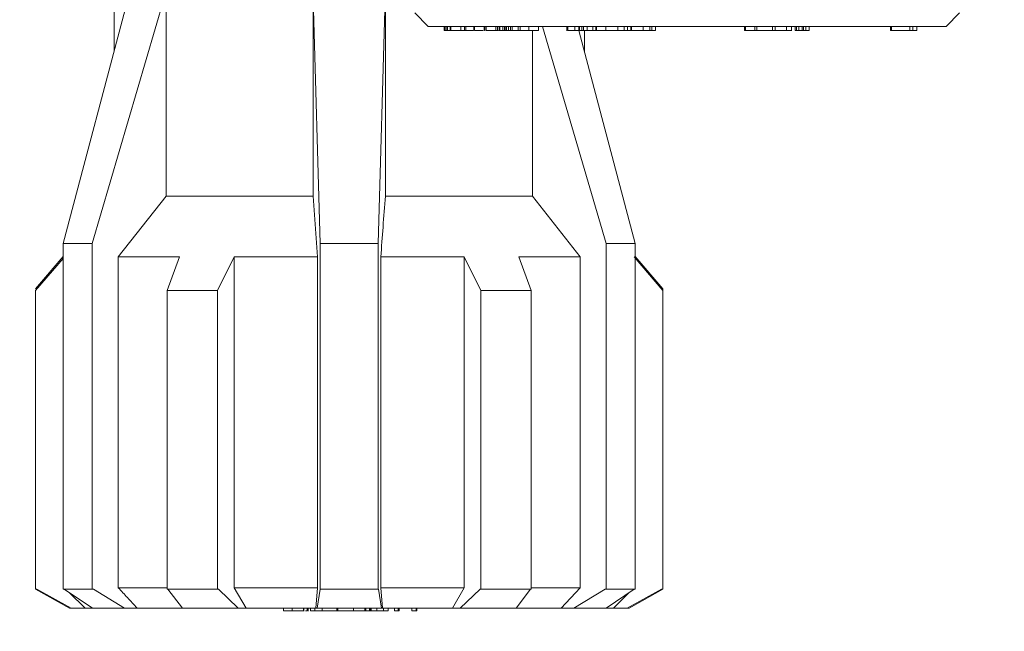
# Model space of a CAD drawing. Header units: millimetres. Extents: x -102560 to 77680, y 7163 to 33028.
# Tile 7 of 80: x -96073 to -95709, y 13626 to 13853. Entities that reach past the tile are written whole.
import ezdxf
from ezdxf import colors
from ezdxf.entities.mleader import LeaderData, LeaderLine
from ezdxf.math import Vec2, Vec3

# ---------------------------------------------------------------- set-up
doc = ezdxf.new("R2010")
doc.units = ezdxf.units.MM
for name, color, linetype, lineweight in [('RR_IWK_opisy', 7, 'Continuous', 0), ('RR_IWK_opisy_piony', 7, 'Continuous', 0), ('RR_IWK_urzadzenia', 7, 'Continuous', 13)]:
    doc.layers.add(name, color=color, linetype=linetype, lineweight=lineweight)
doc.styles.add('RR', font='GARA.TTF', dxfattribs={"height": 200})

# ---------------------------------------------------------------- blocks, each defined once
blk = doc.blocks.new('_None')

msp = doc.modelspace()

# ---------------------------------------------------------------- linework, layer by layer
at = {"layer": 'RR_IWK_urzadzenia', "color": 7, "linetype": 'Continuous', "lineweight": 13}
for p, q in [((-96032.33, 13861.98), (-96056.77, 13769.78)), ((-96018.98, 13861.98), (-96046.02, 13769.78)), ((-96037.94, 13862.28), (-96037.94, 13840.81)), ((-96018.7, 13787.28), (-96018.7, 13862.28)), ((-95964.32, 13787.28), (-95964.32, 13862.28)), ((-95964.29, 13861.98), (-95961.69, 13769.78)), ((-95937.59, 13861.98), (-95940.19, 13769.78)), ((-95937.56, 13787.28), (-95937.56, 13862.28)), ((-95926.69, 13855.11), (-95921.69, 13850.11)), ((-95730.19, 13850.11), (-95725.19, 13855.11)), ((-95730.19, 13850.11), (-95921.69, 13850.11)), ((-95915.84, 13848.61), (-95915.84, 13850.11)), ((-95915.84, 13848.61), (-95915.55, 13848.61)), ((-95915.55, 13848.61), (-95915.55, 13850.11)), ((-95915.55, 13848.61), (-95915.46, 13848.61)), ((-95915.46, 13848.61), (-95915.46, 13850.11)), ((-95915.46, 13848.61), (-95914.82, 13848.61)), ((-95914.82, 13848.61), (-95914.82, 13850.11)), ((-95914.82, 13848.61), (-95914.56, 13848.61)), ((-95914.56, 13848.61), (-95914.56, 13850.11)), ((-95914.56, 13848.61), (-95913.55, 13848.61)), ((-95913.55, 13848.61), (-95913.55, 13850.11)), ((-95913.55, 13848.61), (-95913.31, 13848.61)), ((-95913.31, 13848.61), (-95913.31, 13850.11)), ((-95913.31, 13848.61), (-95909.7, 13848.61)), ((-95909.7, 13848.61), (-95909.7, 13850.11)), ((-95909.7, 13848.61), (-95908.34, 13848.61)), ((-95908.34, 13848.61), (-95908.34, 13850.11)), ((-95908.34, 13848.61), (-95907.82, 13848.61)), ((-95907.82, 13848.61), (-95907.82, 13850.11)), ((-95907.82, 13848.61), (-95905.02, 13848.61)), ((-95904.85, 13850.11), (-95904.85, 13848.61)), ((-95904.56, 13848.61), (-95904.56, 13850.11)), ((-95900.96, 13848.61), (-95900.96, 13850.11)), ((-95900.77, 13850.11), (-95900.77, 13848.42)), ((-95900.24, 13848.61), (-95900.24, 13850.11)), ((-95896.69, 13848.61), (-95896.69, 13850.11)), ((-95896.69, 13848.61), (-95896.04, 13848.61)), ((-95896.04, 13848.61), (-95896.04, 13850.11)), ((-95896.04, 13848.61), (-95895.66, 13848.61)), ((-95895.51, 13850.11), (-95895.51, 13848.61)), ((-95895.24, 13848.61), (-95895.24, 13850.11)), ((-95894.17, 13848.61), (-95894.17, 13850.11)), ((-95894.17, 13848.61), (-95893.51, 13848.61)), ((-95893.51, 13848.61), (-95893.51, 13850.11)), ((-95893.4, 13848.61), (-95893.21, 13848.61)), ((-95893.23, 13848.42), (-95893.23, 13848.61)), ((-95893.21, 13848.61), (-95893.21, 13850.11)), ((-95893.21, 13848.61), (-95892.71, 13848.61)), ((-95892.71, 13848.61), (-95892.71, 13850.11)), ((-95892.71, 13848.61), (-95891.97, 13848.61)), ((-95891.97, 13848.61), (-95891.97, 13850.11)), ((-95891.97, 13848.61), (-95891.32, 13848.61)), ((-95891.32, 13850.11), (-95891.32, 13848.61)), ((-95890.61, 13848.61), (-95890.61, 13850.11)), ((-95890.42, 13848.61), (-95890.18, 13848.61)), ((-95888.4, 13850.11), (-95888.4, 13848.61)), ((-95887.72, 13848.61), (-95887.72, 13850.11)), ((-95884.45, 13848.61), (-95884.45, 13850.11)), ((-95884.45, 13848.61), (-95880.87, 13848.61)), ((-95883.18, 13787.28), (-95883.18, 13848.61)), ((-95880.87, 13848.61), (-95880.87, 13850.11)), ((-95879.42, 13850.11), (-95855.86, 13769.78)), ((-95870.42, 13850.11), (-95870.42, 13848.42)), ((-95870.08, 13848.61), (-95870.08, 13850.11)), ((-95867.44, 13848.61), (-95867.44, 13850.11)), ((-95867.44, 13848.61), (-95865.98, 13848.61)), ((-95866.01, 13848.61), (-95845.11, 13769.78)), ((-95865.98, 13848.61), (-95865.98, 13850.11)), ((-95865.98, 13848.61), (-95865.78, 13848.61)), ((-95865.78, 13848.61), (-95865.78, 13850.11)), ((-95864.9, 13848.61), (-95864.9, 13850.11)), ((-95864.27, 13848.61), (-95864.27, 13850.11)), ((-95864.27, 13848.61), (-95862.93, 13848.61)), ((-95863.94, 13840.81), (-95863.94, 13848.61)), ((-95862.93, 13848.61), (-95862.93, 13850.11)), ((-95862.93, 13848.61), (-95860.87, 13848.61)), ((-95860.87, 13848.61), (-95860.87, 13850.11)), ((-95860.87, 13848.61), (-95859.71, 13848.61)), ((-95859.71, 13848.61), (-95859.71, 13850.11)), ((-95859.71, 13848.61), (-95859.49, 13848.61)), ((-95859.49, 13848.61), (-95859.49, 13850.11)), ((-95859.49, 13848.61), (-95856.03, 13848.61)), ((-95856.23, 13848.61), (-95856.23, 13848.42)), ((-95856.03, 13848.61), (-95856.03, 13850.11)), ((-95851.62, 13848.61), (-95851.62, 13850.11)), ((-95851.62, 13848.61), (-95849.19, 13848.61)), ((-95849.19, 13848.61), (-95849.19, 13850.11)), ((-95849.19, 13848.61), (-95847.97, 13848.61)), ((-95847.97, 13848.61), (-95847.97, 13850.11)), ((-95847.97, 13848.61), (-95846.72, 13848.61)), ((-95846.72, 13848.61), (-95846.72, 13850.11)), ((-95846.55, 13850.11), (-95846.55, 13848.42)), ((-95846.49, 13848.61), (-95846.49, 13850.11)), ((-95842.26, 13848.61), (-95842.26, 13850.11)), ((-95842.26, 13848.61), (-95839.75, 13848.61)), ((-95839.75, 13848.61), (-95839.75, 13850.11)), ((-95839.75, 13848.61), (-95838.98, 13848.61)), ((-95838.98, 13848.61), (-95838.98, 13850.11)), ((-95838.98, 13848.61), (-95837.69, 13848.61)), ((-95837.69, 13848.61), (-95837.69, 13850.11)), ((-95804.71, 13848.61), (-95804.71, 13850.11)), ((-95804.71, 13848.61), (-95804.39, 13848.61)), ((-95804.39, 13848.61), (-95804.39, 13850.11)), ((-95800.94, 13848.61), (-95800.94, 13850.11)), ((-95800.94, 13848.61), (-95800.19, 13848.61)), ((-95800.19, 13848.61), (-95800.19, 13850.11)), ((-95800.19, 13848.61), (-95794.39, 13848.61)), ((-95794.39, 13848.61), (-95794.39, 13850.11)), ((-95794.39, 13848.61), (-95793.39, 13848.61)), ((-95793.39, 13848.61), (-95793.39, 13850.11)), ((-95793.36, 13848.61), (-95793.36, 13850.11)), ((-95789.25, 13848.61), (-95789.25, 13850.11)), ((-95787.29, 13848.42), (-95787.29, 13850.11)), ((-95786.03, 13848.61), (-95786.03, 13850.11)), ((-95786.03, 13848.61), (-95785.44, 13848.61)), ((-95785.44, 13848.61), (-95785.44, 13850.11)), ((-95785.44, 13848.61), (-95784.66, 13848.61)), ((-95784.66, 13848.61), (-95784.66, 13850.11)), ((-95784.66, 13848.61), (-95783.44, 13848.61)), ((-95783.44, 13848.61), (-95783.44, 13850.11)), ((-95783.44, 13848.61), (-95782.86, 13848.61)), ((-95782.86, 13848.61), (-95782.86, 13850.11)), ((-95782.86, 13848.61), (-95782.04, 13848.61)), ((-95782.04, 13848.61), (-95782.04, 13850.11)), ((-95782.04, 13848.61), (-95780.83, 13848.61)), ((-95780.83, 13848.61), (-95780.83, 13850.11)), ((-95750.71, 13848.61), (-95750.71, 13850.11)), ((-95750.71, 13848.61), (-95750.32, 13848.61)), ((-95750.32, 13848.61), (-95750.32, 13850.11)), ((-95750.32, 13848.61), (-95743.58, 13848.61)), ((-95743.58, 13848.61), (-95743.58, 13850.11)), ((-95743.58, 13848.61), (-95742.47, 13848.61)), ((-95742.47, 13848.61), (-95742.47, 13850.11)), ((-95741.04, 13848.61), (-95741.04, 13850.11)), ((-96036.34, 13764.78), (-96018.7, 13787.28)), ((-95964.32, 13787.28), (-96018.7, 13787.28)), ((-95962.62, 13764.78), (-95964.32, 13787.28)), ((-95883.18, 13787.28), (-95937.56, 13787.28)), ((-95865.54, 13764.78), (-95883.18, 13787.28)), ((-96056.77, 13769.78), (-96056.77, 13641.78)), ((-96046.02, 13769.78), (-96056.77, 13769.78)), ((-96046.02, 13769.78), (-96046.02, 13641.78)), ((-95961.69, 13769.78), (-95961.69, 13641.78)), ((-95940.19, 13769.78), (-95961.69, 13769.78)), ((-95940.19, 13769.78), (-95940.19, 13641.78)), ((-95855.86, 13769.78), (-95855.86, 13641.78)), ((-95845.11, 13769.78), (-95855.86, 13769.78)), ((-95845.11, 13769.78), (-95845.11, 13641.78)), ((-96056.77, 13764.97), (-96066.94, 13752.93)), ((-96066.94, 13752.35), (-96056.77, 13764.22)), ((-96013.73, 13764.78), (-96036.34, 13764.78)), ((-96036.34, 13642.28), (-96036.34, 13764.78)), ((-96013.73, 13764.78), (-96018.25, 13752.35)), ((-95999.63, 13752.35), (-95993.5, 13764.78)), ((-95993.5, 13764.78), (-95993.5, 13642.28)), ((-95962.62, 13764.78), (-95993.5, 13764.78)), ((-95962.62, 13642.28), (-95962.62, 13764.78)), ((-95939.26, 13642.28), (-95939.26, 13764.78)), ((-95908.38, 13764.78), (-95939.26, 13764.78)), ((-95908.38, 13764.78), (-95902.25, 13752.35)), ((-95908.38, 13642.28), (-95908.38, 13764.78)), ((-95883.63, 13752.35), (-95888.15, 13764.78)), ((-95865.54, 13764.78), (-95888.15, 13764.78)), ((-95865.54, 13642.28), (-95865.54, 13764.78)), ((-95845.59, 13764.78), (-95834.94, 13752.35)), ((-95834.94, 13752.93), (-95845.11, 13764.97)), ((-96066.94, 13752.35), (-96066.94, 13641.78)), ((-96018.25, 13752.35), (-95999.63, 13752.35)), ((-96018.25, 13752.35), (-96018.25, 13641.78)), ((-95999.63, 13752.35), (-95999.63, 13641.78)), ((-95902.25, 13752.35), (-95883.63, 13752.35)), ((-95902.25, 13752.35), (-95902.25, 13641.78)), ((-95883.63, 13752.35), (-95883.63, 13641.78)), ((-95834.94, 13752.35), (-95834.94, 13752.93)), ((-95834.94, 13752.35), (-95834.94, 13641.78)), ((-96066.94, 13641.78), (-96054.44, 13634.78)), ((-96066.94, 13641.78), (-96066.44, 13641.78)), ((-96066.44, 13641.78), (-96053.75, 13634.78)), ((-96051.4, 13641.78), (-96056.77, 13641.78)), ((-96045.93, 13634.78), (-96056.36, 13641.78)), ((-96048.66, 13634.78), (-96054.55, 13640.56)), ((-96046.02, 13641.78), (-96051.4, 13641.78)), ((-96045.57, 13641.78), (-96046.02, 13641.78)), ((-96034.03, 13634.78), (-96045.57, 13641.78)), ((-96036.34, 13642.28), (-96018.19, 13642.28)), ((-96018.25, 13641.78), (-96008.94, 13641.78)), ((-96012.66, 13634.78), (-96018.04, 13641.78)), ((-96008.94, 13641.78), (-95999.63, 13641.78)), ((-95999.63, 13641.78), (-95999.34, 13641.78)), ((-95999.34, 13641.78), (-95992.04, 13634.78)), ((-95989.11, 13634.78), (-95993.5, 13642.28)), ((-95993.5, 13642.28), (-95962.62, 13642.28)), ((-95962.62, 13642.28), (-95963.29, 13634.78)), ((-95962.84, 13634.78), (-95961.73, 13641.78)), ((-95961.73, 13641.78), (-95961.69, 13641.78)), ((-95950.94, 13641.78), (-95961.69, 13641.78)), ((-95940.19, 13641.78), (-95950.94, 13641.78)), ((-95940.15, 13641.78), (-95940.19, 13641.78)), ((-95939.04, 13634.78), (-95940.15, 13641.78)), ((-95939.26, 13642.28), (-95938.59, 13634.78)), ((-95939.26, 13642.28), (-95908.38, 13642.28)), ((-95908.38, 13642.28), (-95912.77, 13634.78)), ((-95909.84, 13634.78), (-95902.54, 13641.78)), ((-95902.54, 13641.78), (-95902.25, 13641.78)), ((-95902.25, 13641.78), (-95892.94, 13641.78)), ((-95892.94, 13641.78), (-95883.63, 13641.78)), ((-95883.84, 13641.78), (-95889.22, 13634.78)), ((-95883.49, 13642.28), (-95865.54, 13642.28)), ((-95865.54, 13642.28), (-95872.48, 13634.78)), ((-95867.85, 13634.78), (-95856.31, 13641.78)), ((-95856.31, 13641.78), (-95855.86, 13641.78)), ((-95855.95, 13634.78), (-95845.52, 13641.78)), ((-95850.48, 13641.78), (-95855.86, 13641.78)), ((-95847.33, 13640.56), (-95853.22, 13634.78)), ((-95845.11, 13641.78), (-95850.48, 13641.78)), ((-95848.13, 13634.78), (-95835.44, 13641.78)), ((-95847.44, 13634.78), (-95834.94, 13641.78)), ((-95835.44, 13641.78), (-95834.94, 13641.78)), ((-96053.75, 13634.78), (-96054.44, 13634.78)), ((-96048.66, 13634.78), (-96053.75, 13634.78)), ((-96045.93, 13634.78), (-96048.66, 13634.78)), ((-96034.03, 13634.78), (-96045.93, 13634.78)), ((-96034.03, 13634.78), (-96029.4, 13634.78)), ((-96012.66, 13634.78), (-96029.4, 13634.78)), ((-95992.04, 13634.78), (-96012.66, 13634.78)), ((-95989.11, 13634.78), (-95992.04, 13634.78)), ((-95963.29, 13634.78), (-95989.11, 13634.78)), ((-95975.27, 13633.78), (-95975.27, 13634.78)), ((-95975.27, 13633.78), (-95972, 13633.78)), ((-95972, 13633.78), (-95972, 13634.78)), ((-95967.84, 13633.78), (-95967.84, 13634.78)), ((-95967.74, 13633.65), (-95967.74, 13634.78)), ((-95967.13, 13633.78), (-95966.44, 13633.78)), ((-95966.44, 13633.78), (-95966.44, 13634.78)), ((-95966.2, 13633.78), (-95966.2, 13634.78)), ((-95966.08, 13633.65), (-95966.08, 13634.78)), ((-95965.31, 13633.78), (-95965.31, 13634.78)), ((-95963.66, 13633.78), (-95965.31, 13633.78)), ((-95963.66, 13633.78), (-95963.66, 13634.78)), ((-95963.66, 13633.78), (-95961, 13633.78)), ((-95962.84, 13634.78), (-95963.29, 13634.78)), ((-95939.04, 13634.78), (-95962.84, 13634.78)), ((-95961, 13633.78), (-95961, 13634.78)), ((-95961, 13633.78), (-95955.46, 13633.78)), ((-95955.46, 13633.78), (-95955.46, 13634.78)), ((-95955.46, 13633.78), (-95955.14, 13633.78)), ((-95955.14, 13633.78), (-95955.14, 13634.78)), ((-95955.14, 13633.78), (-95949.3, 13633.78)), ((-95949.3, 13633.78), (-95949.3, 13634.78)), ((-95949.3, 13633.78), (-95945.12, 13633.78)), ((-95945.12, 13633.78), (-95945.12, 13634.78)), ((-95945.12, 13633.78), (-95944.81, 13633.78)), ((-95944.81, 13633.78), (-95944.81, 13634.78)), ((-95944.81, 13633.78), (-95943.39, 13633.78)), ((-95943.39, 13633.78), (-95943.39, 13634.78)), ((-95943.39, 13633.78), (-95943.18, 13633.78)), ((-95943.18, 13633.78), (-95943.18, 13634.78)), ((-95943.18, 13633.78), (-95942.85, 13633.78)), ((-95942.85, 13633.78), (-95942.85, 13634.78)), ((-95942.85, 13633.78), (-95940.74, 13633.78)), ((-95940.74, 13633.78), (-95940.74, 13634.78)), ((-95940.74, 13633.78), (-95938.22, 13633.78)), ((-95939.04, 13634.78), (-95938.59, 13634.78)), ((-95912.77, 13634.78), (-95938.59, 13634.78)), ((-95938.22, 13633.78), (-95938.22, 13634.78)), ((-95936.57, 13633.78), (-95938.22, 13633.78)), ((-95936.57, 13633.78), (-95936.57, 13634.78)), ((-95934.23, 13633.78), (-95934.23, 13634.78)), ((-95934.23, 13633.78), (-95932.82, 13633.78)), ((-95932.82, 13633.78), (-95932.82, 13634.78)), ((-95932.82, 13633.78), (-95932.51, 13633.78)), ((-95932.51, 13633.78), (-95932.51, 13634.78)), ((-95927.8, 13633.78), (-95927.8, 13634.78)), ((-95927.8, 13633.78), (-95926.21, 13633.78)), ((-95926.21, 13633.78), (-95926.21, 13634.78)), ((-95926.21, 13633.78), (-95925.91, 13633.78)), ((-95925.91, 13633.78), (-95925.91, 13634.78)), ((-95909.84, 13634.78), (-95912.77, 13634.78)), ((-95889.22, 13634.78), (-95909.84, 13634.78)), ((-95872.48, 13634.78), (-95889.02, 13634.78)), ((-95867.85, 13634.78), (-95872.48, 13634.78)), ((-95855.95, 13634.78), (-95867.85, 13634.78)), ((-95853.22, 13634.78), (-95855.95, 13634.78)), ((-95848.13, 13634.78), (-95853.22, 13634.78)), ((-95847.44, 13634.78), (-95848.13, 13634.78))]:
    msp.add_line(p, q, dxfattribs=at)
for points, knots in [([(-95904.56, 13848.61), (-95904.36, 13848.61), (-95903.95, 13848.61), (-95902.88, 13848.61), (-95901.97, 13848.61), (-95901.52, 13848.61), (-95901.36, 13848.61)], [0, 0, 0, 0, 0.312135, 0.621645, 0.866671, 1, 1, 1, 1]), ([(-95900.24, 13848.61), (-95899.91, 13848.61), (-95899.26, 13848.61), (-95897.89, 13848.61), (-95897.11, 13848.61), (-95896.83, 13848.61)], [0, 0, 0, 0, 0.394232, 0.788002, 1, 1, 1, 1]), ([(-95895.5, 13848.61), (-95895.49, 13848.61), (-95895.48, 13848.61), (-95895.32, 13848.61), (-95895.24, 13848.61)], [0, 0, 0, 0, 0.4707484, 1, 1, 1, 1]), ([(-95895.24, 13848.61), (-95895.07, 13848.61), (-95894.76, 13848.61), (-95894.35, 13848.61), (-95894.17, 13848.61)], [0, 0, 0, 0, 0.559352, 1, 1, 1, 1]), ([(-95891.31, 13848.61), (-95891.31, 13848.61), (-95891.34, 13848.61), (-95891.2, 13848.61), (-95890.83, 13848.61), (-95890.61, 13848.61)], [0, 0, 0, 0, 0.050338, 0.420709, 1, 1, 1, 1]), ([(-95890.61, 13848.61), (-95890.44, 13848.61), (-95890.09, 13848.61), (-95889.47, 13848.61), (-95888.85, 13848.61), (-95888.49, 13848.61), (-95888.31, 13848.61)], [0, 0, 0, 0, 0.280392, 0.560015, 0.779981, 1, 1, 1, 1]), ([(-95888.31, 13848.61), (-95888.33, 13848.61), (-95888.38, 13848.61), (-95887.97, 13848.61), (-95887.72, 13848.61)], [0, 0, 0, 0, 0.384231, 1, 1, 1, 1]), ([(-95887.72, 13848.61), (-95887.46, 13848.61), (-95886.94, 13848.61), (-95885.91, 13848.61), (-95885.07, 13848.61), (-95884.66, 13848.61), (-95884.45, 13848.61)], [0, 0, 0, 0, 0.280373, 0.558293, 0.778721, 1, 1, 1, 1]), ([(-95870.08, 13848.61), (-95869.86, 13848.61), (-95869.4, 13848.61), (-95868.34, 13848.61), (-95867.69, 13848.61), (-95867.44, 13848.61)], [0, 0, 0, 0, 0.376646, 0.752792, 1, 1, 1, 1]), ([(-95865.78, 13848.61), (-95865.75, 13848.61), (-95865.69, 13848.61), (-95865.56, 13848.61), (-95865.38, 13848.61), (-95865.06, 13848.61), (-95864.9, 13848.61)], [0, 0, 0, 0, 0.340516, 0.560822, 0.780626, 1, 1, 1, 1]), ([(-95864.9, 13848.61), (-95864.79, 13848.61), (-95864.59, 13848.61), (-95864.37, 13848.61), (-95864.27, 13848.61)], [0, 0, 0, 0, 0.559834, 1, 1, 1, 1]), ([(-95856.07, 13848.61), (-95855.95, 13848.61), (-95855.69, 13848.61), (-95854.95, 13848.61), (-95853.56, 13848.61), (-95852.42, 13848.61), (-95851.62, 13848.61)], [0, 0, 0, 0, 0.187307, 0.374424, 0.560902, 1, 1, 1, 1]), ([(-95846.49, 13848.61), (-95846.4, 13848.61), (-95846.22, 13848.61), (-95845.57, 13848.61), (-95844.25, 13848.61), (-95843.08, 13848.61), (-95842.26, 13848.61)], [0, 0, 0, 0, 0.187338, 0.374443, 0.560923, 1, 1, 1, 1]), ([(-95804.39, 13848.61), (-95803.68, 13848.61), (-95802.4, 13848.61), (-95801.39, 13848.61), (-95800.94, 13848.61)], [0, 0, 0, 0, 0.560522, 1, 1, 1, 1]), ([(-95793.36, 13848.61), (-95793.11, 13848.61), (-95792.62, 13848.61), (-95791.42, 13848.61), (-95790.24, 13848.61), (-95789.58, 13848.61), (-95789.25, 13848.61)], [0, 0, 0, 0, 0.280318, 0.55893, 0.779161, 1, 1, 1, 1]), ([(-95789.25, 13848.61), (-95788.86, 13848.61), (-95788.1, 13848.61), (-95787.4, 13848.61), (-95787.34, 13848.61), (-95787.32, 13848.61)], [0, 0, 0, 0, 0.372994, 0.744239, 1, 1, 1, 1]), ([(-95742.47, 13848.61), (-95742.35, 13848.61), (-95742.13, 13848.61), (-95741.37, 13848.61), (-95741.04, 13848.61)], [0, 0, 0, 0, 0.560549, 1, 1, 1, 1]), ([(-95939.26, 13764.78), (-95938.98, 13768.47), (-95938.42, 13775.98), (-95937.85, 13783.47), (-95937.56, 13787.28)], [0, 0, 0, 0, 0.4914741, 1, 1, 1, 1]), ([(-96036.34, 13642.28), (-96035.22, 13641.07), (-96032.91, 13638.57), (-96030.59, 13636.07), (-96029.4, 13634.78)], [0, 0, 0, 0, 0.483092, 1, 1, 1, 1]), ([(-95972, 13633.78), (-95971.48, 13633.78), (-95970.43, 13633.78), (-95969.07, 13633.78), (-95968.18, 13633.78), (-95967.95, 13633.78), (-95967.84, 13633.78)], [0, 0, 0, 0, 0.280033, 0.559247, 0.779317, 1, 1, 1, 1])]:
    msp.add_open_spline(points, degree=3, knots=knots, dxfattribs=at)

# ---------------------------------------------------------------- next in the draw order: leaders
at = {"layer": 'RR_IWK_opisy_piony'}
ml = msp.add_multileader_mtext('Standard', dxfattribs=at)
ml.set_content('Zestawy wodomierzowe CW\\P- zawór kulowy DN15\\P- wodomierz JS90 {\\A1;Q{\\H0.7x;\\S^ 3;}=1,6 m{\\H0.7x;\\S3^ ;}/h DN15}\\P- filtr siatkowy DN15\\P- zawór zwrotny DN15\\P- zawór kulowy DN15\\P', color=256, style='RR')
ml.set_leader_properties()
ml.set_arrow_properties(name='NONE')
ml.build(insert=Vec2(0, 0))
ml.multileader.update_dxf_attribs({"text_left_attachment_type": 6, "text_right_attachment_type": 6, "dogleg_length": 0, "arrow_head_size": 0.18})
ctx = ml.context
ctx.base_point, ctx.char_height, ctx.arrow_head_size, ctx.landing_gap_size, ctx.plane_origin = Vec3(-101665.22, 15165.68), 200, 0.18, 25, Vec3(-81038.22, 115222.6)
ctx.left_attachment, ctx.right_attachment = 6, 6
notes = []
notes.append((ctx, [(0, (1, 1, 0), (-97023.95, 15165.71), (-1, 0), 0, [(2, [(-94950.99, 16033.6), (-95450.94, 16033.64), (-95950.94, 16033.64)], 0, [])])]))
ctx.mtext.insert = Vec3(-101640.22, 15440.99)
ctx.mtext.has_bg_fill, ctx.mtext.bg_color, ctx.mtext.bg_scale_factor, ctx.mtext.bg_transparency, ctx.mtext.use_window_bg_color = 1, -1027028792, 1, 0, 1
for ctx, leaders in notes:
    for number, flags, end, landing, length, lines in leaders:
        leader = LeaderData()
        leader.index, (leader.has_last_leader_line, leader.has_dogleg_vector, leader.attachment_direction) = number, flags
        leader.last_leader_point, leader.dogleg_vector, leader.dogleg_length = Vec3(end), Vec3(landing), length
        for number, points, colour, breaks in lines:
            line = LeaderLine()
            line.index, line.vertices, line.color, line.breaks = number, Vec3.list(points), colors.encode_raw_color(colour), breaks
            leader.lines.append(line)
        ctx.leaders.append(leader)

# ---------------------------------------------------------------- next in the draw order: leaders
ml = msp.add_multileader_mtext('Standard', dxfattribs=at)
ml.set_content('Zestawy wodomierzowe ZW\\P- zawór kulowy DN15\\P- wodomierz JS {\\A1;Q{\\H0.7x;\\S^ 3;}=1,6/2,5 m{\\H0.7x;\\S3^ ;}/h DN15}\\P- filtr siatkowy DN15\\P- zawór zwrotny DN15\\P- zawór kulowy DN15\\P', color=256, style='RR')
ml.set_leader_properties()
ml.set_arrow_properties(name='NONE')
ml.build(insert=Vec2(0, 0))
ml.multileader.update_dxf_attribs({"text_left_attachment_type": 6, "text_right_attachment_type": 6, "dogleg_length": 0, "arrow_head_size": 0.18})
ctx = ml.context
ctx.base_point, ctx.char_height, ctx.arrow_head_size, ctx.landing_gap_size, ctx.plane_origin = Vec3(-102165.06, 17354.38), 200, 0.18, 25, Vec3(-81038.22, 117392.72)
ctx.left_attachment, ctx.right_attachment = 6, 6
notes = []
notes.append((ctx, [(0, (1, 1, 0), (-97304.57, 17354.41), (-1, 0), 0, [(2, [(-94825.99, 18484.05), (-95325.94, 18476.33), (-95825.94, 18484.64)], 0, [])])]))
ctx.mtext.insert = Vec3(-102140.06, 17629.68)
ctx.mtext.has_bg_fill, ctx.mtext.bg_color, ctx.mtext.bg_scale_factor, ctx.mtext.bg_transparency, ctx.mtext.use_window_bg_color = 1, -1027028792, 1, 0, 1
for ctx, leaders in notes:
    for number, flags, end, landing, length, lines in leaders:
        leader = LeaderData()
        leader.index, (leader.has_last_leader_line, leader.has_dogleg_vector, leader.attachment_direction) = number, flags
        leader.last_leader_point, leader.dogleg_vector, leader.dogleg_length = Vec3(end), Vec3(landing), length
        for number, points, colour, breaks in lines:
            line = LeaderLine()
            line.index, line.vertices, line.color, line.breaks = number, Vec3.list(points), colors.encode_raw_color(colour), breaks
            leader.lines.append(line)
        ctx.leaders.append(leader)

# ---------------------------------------------------------------- next in the draw order: texts
at = {"layer": 'RR_IWK_opisy', "insert": (-102160.69, 30202.12), "char_height": 200, "width": 12404.7449, "attachment_point": 1, "style": 'RR'}
msp.add_mtext('\\pi-500,l500,xqjt0,2;UWAGI:\\P1.^IBudynek zasilany będzie z projektowanego przyłącza wodociągowego - wg odrębnego opracowania;\\P2.^IGłówny zestaw wodomierzowy  zlokalizowany będzie w studni wodomierzowej;\\P3.^IIndywidualne zestawy wodomierzowe dla poszczególnych mieszkań instalowane będą w\\~szachtach instalacyjnych na korytarzach ogólnych;\\P4.^IInstalację rozdzielczą wody zimnej, ciepłej i cyrkulacji należy prowadzić pod stropem parteru oraz w\\~szachtach; \\P5.^IDoprowadzenie wody do poszczególnych mieszkań z szafek rodzielaczy prowadzić w\\~warstwach posadzkowych;\\P6.^IInstalację rozdzielczą prowadzoną pod stropem i w szachtach wykonać z rur stalowych zaciskowych;\\P7.^IInstalację prowwadzoną w posadzce wykonać z rur tworzywowych PERT;\\P8.^IPodejścia pod pojedyncze przybory wykonywać rurą %%c16x2,0;\\P9.^ICiepła woda przygotowywana będzie centralnie w zasobniku ciepłej wody zasilanym z\\~pompy ciepła;\\P10.^INależy wykonać instalację cyrkulacji;\\P11.^ICałość instalacji wodociągowej należy izolować termicznie;\\P12.^IWszystkie roboty należy wykonać zgodnie z Polskimi Normami, Warunkami Technicznymi Wykonania i Odbioru Robót oraz zgodnie ze sztuką budowlaną;\\P13.^IRysunki rozpatrywać łącznie z informacjami zawartymi w części opisowej oraz z\\~dokumentacją branżową;\\P14.^IUwagi i opisy zamieszczane w części rys. projektu stanowią integralną część niniejszego opracowania;\\P15.^IWszystkie wymiary, otwory i rzędne należy sprawdzić na budowie, a wszelkie odstępstwa należy korygować przy udziale projektanta i użytkownika, prace montażowe wykonywać zgodnie z obowiązującymi przepisami BHP, zarządzeniami oraz normami PN;\\P16.^IWszelkie wątpliwości i niejasności należy wyjaśnić z projektantem.', dxfattribs=at)

doc.saveas('drawing.dxf')
